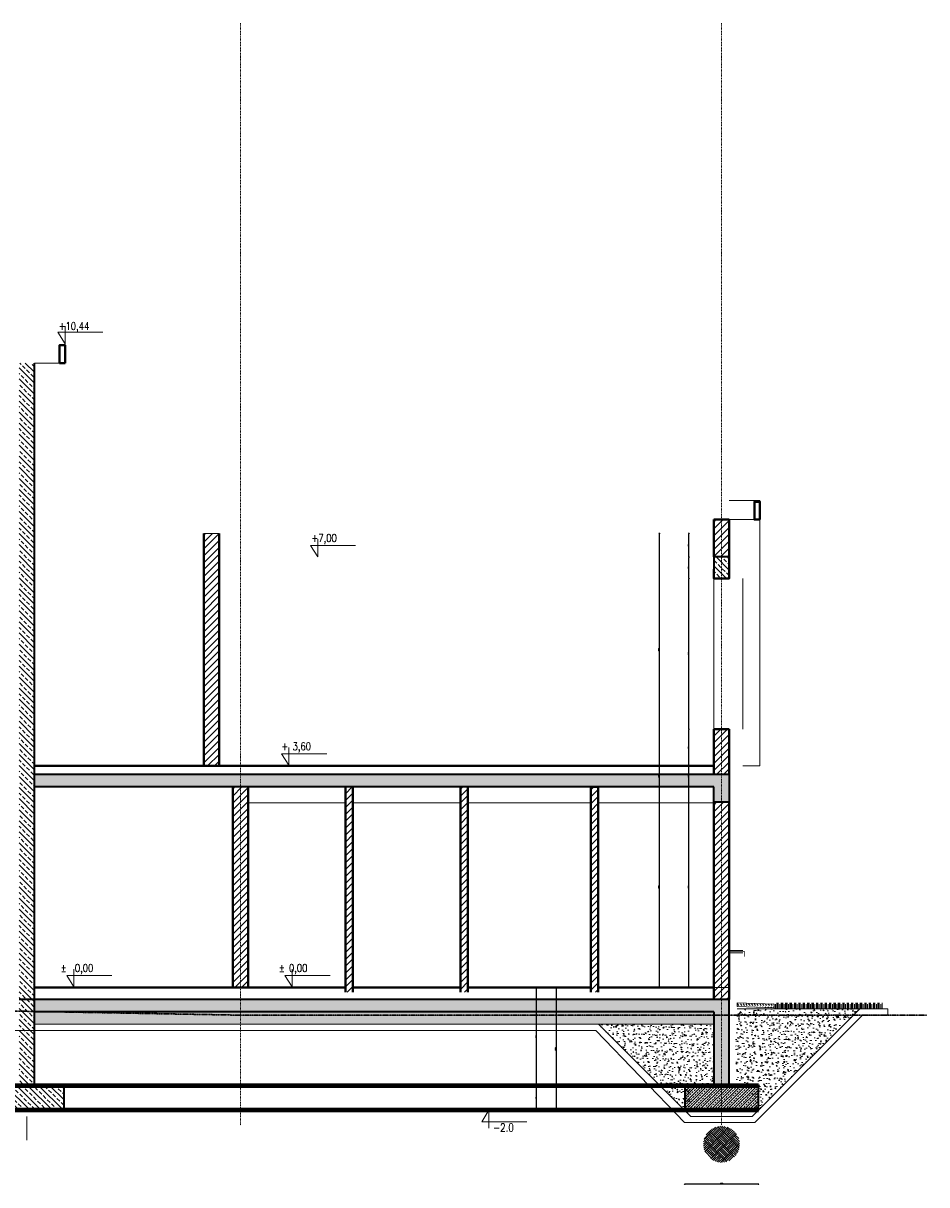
# Model space of a CAD drawing. Header units: millimetres. Extents: x -1893473 to 942156, y -568027 to 942944.
# Tile 55 of 256: x -79141 to -64446, y -279934 to -261044. Entities that reach past the tile are written whole.
import ezdxf

# ---------------------------------------------------------------- set-up
doc = ezdxf.new("R2010")
doc.units = ezdxf.units.MM
doc.header["$LTSCALE"] = 0.2
doc.linetypes.add('BORDER2', pattern=[22.225, 6.35, -3.175, 6.35, -3.175, 0, -3.175])
doc.linetypes.add('DASHDOT', pattern=[25.4, 12.7, -6.35, 0, -6.35])
doc.layers.get('0').update_dxf_attribs({"lineweight": 0})
for name, color, linetype, lineweight in [('!! 1_hatch projektowane ściany', 4, 'Continuous', 5), ('!! 1_PROJ Sciany', 2, 'Continuous', 40), ('!! 1_PROJ widok', 5, 'Continuous', 9), ('!! 1_PROJ ŻELBET', 1, 'Continuous', 35), ('!! wymiary osi', 250, 'Continuous', 9), ('0-osie-liniA', 14, 'DASHDOT', 5), ('0-rzedne-blok', 62, 'Continuous', 13), ('DO KONSTRUKCJI', 222, 'Continuous', 35), ('P-Linia1', 3, 'Continuous', 53), ('P-Ściana żelbetowa', 50, 'Continuous', 30)]:
    doc.layers.add(name, color=color, linetype=linetype, lineweight=lineweight)
doc.styles.add('50', font='ROMANS.shx', dxfattribs={"width": 0.8, "height": 10})
doc.styles.add('DEUTSCH', font='SIMPLEX8')
doc.styles.add('TXT', font='simplex.shx')
doc.dimstyles.new('DIM50', dxfattribs={"dimscale": 5, "dimtxt": 2.5, "dimasz": 1.5, "dimexe": 0, "dimexo": 0, "dimgap": 0.5, "dimtad": 1, "dimdec": 4, "dimrnd": 0.5, "dimdsep": 46, "dimtxsty": 'TXT', "dimblk1": 'TICK1', "dimblk2": 'TICK1', "dimsah": 1, "dimcen": 0, "dimse1": 1, "dimse2": 1, "dimclrd": 1, "dimclre": 7, "dimclrt": 9, "dimadec": 0, "dimazin": 0, "dimtfac": 1, "dimtdec": 4, "dimtmove": 2, "dimatfit": 3, "dimldrblk": 'TICK1', "dimfxl": 1, "dimtolj": 1, "dimarcsym": 0})
pattern_1 = [(45, (-701709.855, 1813346.13), (-56.1266008, 56.1266008), [])]
pattern_2 = [(135, (-701709.86, 1813346.13), (-89.802561, -89.802561), []), (135, (-701709.86, 1813435.93), (-89.802561, -89.802561), [63.5, -31.75])]
pattern_3 = [(320, (1929103.01, 531723.2), (-15.939086, -182.184669), [19.05, -209.55]), (265, (1929103.01, 531723.2), (191.056845, 35.243421), [15.24, -167.640584]), (10.451445, (1929101.68, 531708.01), (175.117752, -146.941247), [16.190009, -178.090245]), (316.1842, (1929153.8, 531723.2), (-42.042328, -271.07904), [28.575, -314.325]), (6.635558, (1929150.3, 531700.6), (247.426125, -237.404134), [24.285023, -267.135608]), (261.184151, (1929153.8, 531723.2), (247.426125, -237.404134), [22.859967, -251.459732]), (291, (1929141.11, 531697.8), (-102.265198, -151.614391), [19.05, -209.55]), (236, (1929141.11, 531697.8), (184.187966, -61.802028), [15.24, -167.64]), (341.451445, (1929132.59, 531685.16), (81.922769, -213.416419), [16.190009, -178.089938]), (307.5, (1929103.01, 531723.194), (84.5550389, -3.0886033), [0, -165.608, 0, -170.18, 0, -168.275]), (277.5, (1929103.01, 531723.19), (100.180575, -66.8196625), [0, -97.028, 0, -161.798, 0, -64.135]), (237.5, (1929103.01, 531779.836), (-5.728744, -135.5905952), [0, -63.5, 0, -198.12, 0, -262.89]), (227.5, (1929103.01, 531805.24), (25.426491, -148.1291814), [0, -82.55, 0, -131.572, 0, -186.69])]
pattern_4 = [(315, (1929103.01, 531723.194), (44.9012806, -8e-15), [31.75, -31.75])]

# ---------------------------------------------------------------- blocks, each defined once
blk = doc.blocks.new('D_kota')
for p, q in [((8.7, 0), (8.7, 23)), ((-0.8, 15), (8.7, 15)), ((8.7, 0), (-0.8, 15))]:
    blk.add_line(p, q)
blk.add_lwpolyline([(-0.8, 15), (57.9, 15)])
at = {"style": 'DEUTSCH', "width": 0.8}
blk.add_attdef('POZ.ARCH', (7.3, 19.7), '', height=10, dxfattribs=at)
blk = doc.blocks.new('TICK1')
at = {"color": 2}
blk.add_line((-1, -1), (1, 1), dxfattribs=at)
at = {"color": 0}
for p, q in [((0, 0), (-1, 0)), ((0, -1.4), (0, 1.4))]:
    blk.add_line(p, q, dxfattribs=at)
blk = doc.blocks.new('*D5215')
at = {"layer": '!! wymiary osi', "color": 1, "lineweight": -2, "transparency": 16777216}
blk.add_line((-68313, -276716), (-68313, -273471), dxfattribs=at)
at = {"layer": 'DEFPOINTS', "color": 0, "transparency": 16777216}
for p in [(-68313, -273464), (-67909, -273464), (-67909, -276724)]:
    blk.add_point(p, dxfattribs=at)
at = {"layer": '!! wymiary osi', "color": 1, "lineweight": -2, "transparency": 16777216, "xscale": 7.5, "yscale": 7.5, "zscale": 7.5}
for p, rotation in [((-68313, -273464), 90), ((-68313, -276724), 270)]:
    blk.add_blockref('TICK1', p, dxfattribs=dict(at, rotation=rotation))
at = {"layer": '!! wymiary osi', "color": 9, "transparency": 16777216, "insert": (-68321, -275094), "char_height": 12.5, "attachment_point": 5, "rotation": 90, "style": 'TXT'}
blk.add_mtext('\\A1;3260', dxfattribs=at)
blk = doc.blocks.new('*D5216')
at = {"layer": '!! wymiary osi', "color": 1, "lineweight": -2, "transparency": 16777216}
blk.add_line((-68313, -273456), (-68313, -273131), dxfattribs=at)
at = {"layer": 'DEFPOINTS', "color": 0, "transparency": 16777216}
for p in [(-68313, -273124), (-67909, -273124), (-67909, -273464)]:
    blk.add_point(p, dxfattribs=at)
at = {"layer": '!! wymiary osi', "color": 1, "lineweight": -2, "transparency": 16777216, "xscale": 7.5, "yscale": 7.5, "zscale": 7.5}
for p, rotation in [((-68313, -273124), 90), ((-68313, -273464), 270)]:
    blk.add_blockref('TICK1', p, dxfattribs=dict(at, rotation=rotation))
at = {"layer": '!! wymiary osi', "color": 9, "transparency": 16777216, "insert": (-68321, -273294), "char_height": 12.5, "attachment_point": 5, "rotation": 90, "style": 'TXT'}
blk.add_mtext('\\A1;340', dxfattribs=at)
blk = doc.blocks.new('*D5217')
at = {"layer": '!! wymiary osi', "color": 1, "lineweight": -2, "transparency": 16777216}
blk.add_line((-68313, -273116), (-68313, -272531), dxfattribs=at)
at = {"layer": 'DEFPOINTS', "color": 0, "transparency": 16777216}
for p in [(-68313, -272524), (-67909, -272524), (-67909, -273124)]:
    blk.add_point(p, dxfattribs=at)
at = {"layer": '!! wymiary osi', "color": 1, "lineweight": -2, "transparency": 16777216, "xscale": 7.5, "yscale": 7.5, "zscale": 7.5}
for p, rotation in [((-68313, -272524), 90), ((-68313, -273124), 270)]:
    blk.add_blockref('TICK1', p, dxfattribs=dict(at, rotation=rotation))
at = {"layer": '!! wymiary osi', "color": 9, "transparency": 16777216, "insert": (-68321, -272824), "char_height": 12.5, "attachment_point": 5, "rotation": 90, "style": 'TXT'}
blk.add_mtext('\\A1;600', dxfattribs=at)
blk = doc.blocks.new('*D5218')
at = {"layer": '!! wymiary osi', "color": 1, "lineweight": -2, "transparency": 16777216}
blk.add_line((-68313, -272516), (-68313, -270081), dxfattribs=at)
at = {"layer": 'DEFPOINTS', "color": 0, "transparency": 16777216}
for p in [(-68313, -270074), (-67909, -270074), (-67909, -272524)]:
    blk.add_point(p, dxfattribs=at)
at = {"layer": '!! wymiary osi', "color": 1, "lineweight": -2, "transparency": 16777216, "xscale": 7.5, "yscale": 7.5, "zscale": 7.5}
for p, rotation in [((-68313, -270074), 90), ((-68313, -272524), 270)]:
    blk.add_blockref('TICK1', p, dxfattribs=dict(at, rotation=rotation))
at = {"layer": '!! wymiary osi', "color": 9, "transparency": 16777216, "insert": (-68321, -271299), "char_height": 12.5, "attachment_point": 5, "rotation": 90, "style": 'TXT'}
blk.add_mtext('\\A1;2450', dxfattribs=at)
blk = doc.blocks.new('*D5219')
at = {"layer": '!! wymiary osi', "color": 1, "lineweight": -2, "transparency": 16777216}
blk.add_line((-68313, -270066), (-68313, -269731), dxfattribs=at)
at = {"layer": 'DEFPOINTS', "color": 0, "transparency": 16777216}
for p in [(-68313, -269724), (-67909, -269724), (-67909, -270074)]:
    blk.add_point(p, dxfattribs=at)
at = {"layer": '!! wymiary osi', "color": 1, "lineweight": -2, "transparency": 16777216, "xscale": 7.5, "yscale": 7.5, "zscale": 7.5}
for p, rotation in [((-68313, -269724), 90), ((-68313, -270074), 270)]:
    blk.add_blockref('TICK1', p, dxfattribs=dict(at, rotation=rotation))
at = {"layer": '!! wymiary osi', "color": 9, "transparency": 16777216, "insert": (-68321, -269899), "char_height": 12.5, "attachment_point": 5, "rotation": 90, "style": 'TXT'}
blk.add_mtext('\\A1;350', dxfattribs=at)
blk = doc.blocks.new('*D5220')
at = {"layer": '!! wymiary osi', "color": 1, "lineweight": -2, "transparency": 16777216}
blk.add_line((-68794, -276716), (-68794, -273471), dxfattribs=at)
at = {"layer": 'DEFPOINTS', "color": 0, "transparency": 16777216}
for p in [(-68794, -273464), (-67909, -273464), (-67909, -276724)]:
    blk.add_point(p, dxfattribs=at)
at = {"layer": '!! wymiary osi', "color": 1, "lineweight": -2, "transparency": 16777216, "xscale": 7.5, "yscale": 7.5, "zscale": 7.5}
for p, rotation in [((-68794, -273464), 90), ((-68794, -276724), 270)]:
    blk.add_blockref('TICK1', p, dxfattribs=dict(at, rotation=rotation))
at = {"layer": '!! wymiary osi', "color": 9, "transparency": 16777216, "insert": (-68803, -275094), "char_height": 12.5, "attachment_point": 5, "rotation": 90, "style": 'TXT'}
blk.add_mtext('\\A1;3260', dxfattribs=at)
blk = doc.blocks.new('*D5221')
at = {"layer": '!! wymiary osi', "color": 1, "lineweight": -2, "transparency": 16777216}
blk.add_line((-68794, -273456), (-68794, -273131), dxfattribs=at)
at = {"layer": 'DEFPOINTS', "color": 0, "transparency": 16777216}
for p in [(-68794, -273124), (-67909, -273124), (-67909, -273464)]:
    blk.add_point(p, dxfattribs=at)
at = {"layer": '!! wymiary osi', "color": 1, "lineweight": -2, "transparency": 16777216, "xscale": 7.5, "yscale": 7.5, "zscale": 7.5}
for p, rotation in [((-68794, -273124), 90), ((-68794, -273464), 270)]:
    blk.add_blockref('TICK1', p, dxfattribs=dict(at, rotation=rotation))
at = {"layer": '!! wymiary osi', "color": 9, "transparency": 16777216, "insert": (-68803, -273294), "char_height": 12.5, "attachment_point": 5, "rotation": 90, "style": 'TXT'}
blk.add_mtext('\\A1;340', dxfattribs=at)
blk = doc.blocks.new('*D5222')
at = {"layer": '!! wymiary osi', "color": 1, "lineweight": -2, "transparency": 16777216}
blk.add_line((-68794, -273116), (-68794, -269349), dxfattribs=at)
at = {"layer": 'DEFPOINTS', "color": 0, "transparency": 16777216}
for p in [(-68794, -269342), (-67909, -269342), (-67909, -273124)]:
    blk.add_point(p, dxfattribs=at)
at = {"layer": '!! wymiary osi', "color": 1, "lineweight": -2, "transparency": 16777216, "xscale": 7.5, "yscale": 7.5, "zscale": 7.5}
for p, rotation in [((-68794, -269342), 90), ((-68794, -273124), 270)]:
    blk.add_blockref('TICK1', p, dxfattribs=dict(at, rotation=rotation))
at = {"layer": '!! wymiary osi', "color": 9, "transparency": 16777216, "insert": (-68803, -271233), "char_height": 12.5, "attachment_point": 5, "rotation": 90, "style": 'TXT'}
blk.add_mtext('\\A1;3782', dxfattribs=at)
blk = doc.blocks.new('*D5237')
at = {"layer": '!! wymiary osi', "color": 1, "lineweight": -2, "transparency": 16777216}
blk.add_line((-68313, -269716), (-68313, -269349), dxfattribs=at)
at = {"layer": 'DEFPOINTS', "color": 0, "transparency": 16777216}
for p in [(-68313, -269342), (-67909, -269342), (-67909, -269724)]:
    blk.add_point(p, dxfattribs=at)
at = {"layer": '!! wymiary osi', "color": 1, "lineweight": -2, "transparency": 16777216, "xscale": 7.5, "yscale": 7.5, "zscale": 7.5}
for p, rotation in [((-68313, -269342), 90), ((-68313, -269724), 270)]:
    blk.add_blockref('TICK1', p, dxfattribs=dict(at, rotation=rotation))
at = {"layer": '!! wymiary osi', "color": 9, "transparency": 16777216, "insert": (-68321, -269533), "char_height": 12.5, "attachment_point": 5, "rotation": 90, "style": 'TXT'}
blk.add_mtext('\\A1;382', dxfattribs=at)
blk = doc.blocks.new('*D5244')
at = {"layer": '!! wymiary osi', "color": 1, "lineweight": -2, "transparency": 16777216}
blk.add_line((-70473, -276731), (-70473, -278716), dxfattribs=at)
at = {"layer": 'DEFPOINTS', "color": 0, "transparency": 16777216}
for p in [(-70495, -276724), (-70495, -278724), (-70473, -278724)]:
    blk.add_point(p, dxfattribs=at)
at = {"layer": '!! wymiary osi', "color": 1, "lineweight": -2, "transparency": 16777216, "xscale": 7.5, "yscale": 7.5, "zscale": 7.5}
for p, rotation in [((-70473, -276724), 90), ((-70473, -278724), 270)]:
    blk.add_blockref('TICK1', p, dxfattribs=dict(at, rotation=rotation))
at = {"layer": '!! wymiary osi', "color": 9, "lineweight": 13, "transparency": 16777216, "insert": (-70482, -277724), "char_height": 12.5, "attachment_point": 5, "rotation": 90, "style": 'TXT'}
blk.add_mtext('\\A1;2000', dxfattribs=at)
blk = doc.blocks.new('*D5253')
at = {"layer": '!! wymiary osi', "color": 1, "lineweight": -2, "transparency": 16777216}
blk.add_line((-67189, -279924), (-68374, -279924), dxfattribs=at)
at = {"layer": 'DEFPOINTS', "color": 0, "transparency": 16777216}
for p in [(-68382, -278652), (-67182, -278724), (-68382, -279924)]:
    blk.add_point(p, dxfattribs=at)
at = {"layer": '!! wymiary osi', "color": 1, "lineweight": -2, "transparency": 16777216, "xscale": 7.5, "yscale": 7.5, "zscale": 7.5, "rotation": 180}
blk.add_blockref('TICK1', (-68382, -279924), dxfattribs=at)
at = {"layer": '!! wymiary osi', "color": 1, "lineweight": -2, "transparency": 16777216, "xscale": 7.5, "yscale": 7.5, "zscale": 7.5}
blk.add_blockref('TICK1', (-67182, -279924), dxfattribs=at)
at = {"layer": '!! wymiary osi', "color": 9, "lineweight": 13, "transparency": 16777216, "insert": (-67782, -279915), "char_height": 12.5, "attachment_point": 5, "style": 'TXT'}
blk.add_mtext('\\A1;1200', dxfattribs=at)
blk = doc.blocks.new('*D5254')
at = {"layer": '!! wymiary osi', "color": 1, "lineweight": -2, "transparency": 16777216}
blk.add_line((-70791, -278716), (-70791, -278331), dxfattribs=at)
at = {"layer": 'DEFPOINTS', "color": 0, "transparency": 16777216}
for p in [(-71032, -278324), (-70791, -278324), (-71032, -278724)]:
    blk.add_point(p, dxfattribs=at)
at = {"layer": '!! wymiary osi', "color": 1, "lineweight": -2, "transparency": 16777216, "xscale": 7.5, "yscale": 7.5, "zscale": 7.5}
for p, rotation in [((-70791, -278324), 90), ((-70791, -278724), 270)]:
    blk.add_blockref('TICK1', p, dxfattribs=dict(at, rotation=rotation))
at = {"layer": '!! wymiary osi', "color": 9, "lineweight": 13, "transparency": 16777216, "insert": (-70800, -278524), "char_height": 12.5, "attachment_point": 5, "rotation": 90, "style": 'TXT'}
blk.add_mtext('\\A1;400', dxfattribs=at)
blk = doc.blocks.new('*D5255')
at = {"layer": '!! wymiary osi', "color": 1, "lineweight": -2, "transparency": 16777216}
blk.add_line((-70791, -278316), (-70791, -276731), dxfattribs=at)
at = {"layer": 'DEFPOINTS', "color": 0, "transparency": 16777216}
for p in [(-70791, -276724), (-70791, -276724), (-71032, -278324)]:
    blk.add_point(p, dxfattribs=at)
at = {"layer": '!! wymiary osi', "color": 1, "lineweight": -2, "transparency": 16777216, "xscale": 7.5, "yscale": 7.5, "zscale": 7.5}
for p, rotation in [((-70791, -276724), 90), ((-70791, -278324), 270)]:
    blk.add_blockref('TICK1', p, dxfattribs=dict(at, rotation=rotation))
at = {"layer": '!! wymiary osi', "color": 9, "lineweight": 13, "transparency": 16777216, "insert": (-70800, -277524), "char_height": 12.5, "attachment_point": 5, "rotation": 90, "style": 'TXT'}
blk.add_mtext('\\A1;1600', dxfattribs=at)
blk = doc.blocks.new('A$C51EA1695')
at = {"layer": '!! wymiary osi', "color": 1, "lineweight": 13}
for p, q in [((-29.4, 8.5), (-17.6, 8.5)), ((-17.6, -10.3), (-29.4, 8.5)), ((-17.6, -10.3), (-17.6, 18.5))]:
    blk.add_line(p, q, dxfattribs=at)
blk.add_lwpolyline([(-29.4, 8.5), (44, 8.5)], dxfattribs=at)

msp = doc.modelspace()

# ---------------------------------------------------------------- hatches: boundary and pattern name
at = {"layer": '!! 1_hatch projektowane ściany'}
h = msp.add_hatch(dxfattribs=at)
h.set_pattern_fill('ANSI33', color=256, scale=20, angle=90)
h.set_pattern_definition(pattern_2)
h.paths.add_polyline_path([(-78959.15885, -266571.25727), (-79209.15885, -266571.25727), (-79209.15885, -276923.64349), (-78959.15885, -276923.64349)])
h = msp.add_hatch(dxfattribs=at)
h.set_pattern_fill('ANSI31', color=256, scale=25)
h.set_pattern_definition(pattern_1)
h.paths.add_polyline_path([(-67784.1819, -269117.04373), (-67909.2181, -269117.04373), (-67909.2181, -269723.64349), (-67784.1819, -269723.64349)])
h.paths.add_polyline_path([(-67659.2181, -269117.04373), (-67784.1819, -269117.04373), (-67784.1819, -269723.64349), (-67659.2181, -269723.64349)])
h = msp.add_hatch(dxfattribs=at)
h.set_pattern_fill('ANSI31', color=256, scale=25)
h.set_pattern_definition(pattern_1)
h.paths.add_polyline_path([(-76204.1819, -273123.64349), (-75954.1819, -273123.64349), (-75954.1819, -269341.81927), (-76204.1819, -269341.81927)])
h = msp.add_hatch(dxfattribs=at)
h.set_pattern_fill('ANSI33', color=256, scale=20, angle=90)
h.set_pattern_definition(pattern_2)
h.paths.add_polyline_path([(-67908.81982, -270073.6792), (-67659.2181, -270073.6792), (-67659.2181, -269723.64349), (-67908.81982, -269723.64349)])
h = msp.add_hatch(dxfattribs=at)
h.set_pattern_fill('ANSI31', color=256, scale=25)
h.set_pattern_definition(pattern_1)
h.paths.add_polyline_path([(-67784.1819, -272523.6792), (-67909.2181, -272523.6792), (-67909.2181, -273263.64349), (-67784.1819, -273263.64349)])
h.paths.add_polyline_path([(-67659.2181, -272523.6792), (-67759.2181, -272523.6792), (-67784.1819, -272523.6792), (-67784.1819, -273263.64349), (-67659.2181, -273263.64349)])
h = msp.add_hatch(dxfattribs=at)
h.set_pattern_fill('ANSI33', color=256, scale=20, angle=90)
h.set_pattern_definition(pattern_2)
h.paths.add_polyline_path([(-75609.1819, -273263.64349), (-78959.15885, -273263.64349), (-78959.15885, -273463.64349), (-75609.1819, -273463.64349)])
h.paths.add_polyline_path([(-67784.1819, -273263.64349), (-75609.1819, -273263.64349), (-75609.1819, -273463.64349), (-67909.2181, -273463.64349), (-67909.2181, -273713.64349), (-67784.1819, -273713.64349)])
h.paths.add_polyline_path([(-67659.2181, -273263.64349), (-67784.1819, -273263.64349), (-67784.1819, -273713.64349), (-67659.2181, -273713.64349)])
h = msp.add_hatch(dxfattribs=at)
h.set_pattern_fill('ANSI31', color=256, scale=25)
h.set_pattern_definition(pattern_1)
h.paths.add_polyline_path([(-75734.1819, -276723.64349), (-75484.1819, -276723.64349), (-75484.1819, -273463.64349), (-75734.1819, -273463.64349)])
h = msp.add_hatch(dxfattribs=at)
h.set_pattern_fill('ANSI31', color=256, scale=25)
h.set_pattern_definition(pattern_1)
h.paths.add_polyline_path([(-73779.21751, -273463.64349), (-73899.21751, -273463.64349), (-73899.21751, -276803.64349), (-73779.21751, -276803.64349)])
h = msp.add_hatch(dxfattribs=at)
h.set_pattern_fill('ANSI31', color=256, scale=25)
h.set_pattern_definition(pattern_1)
h.paths.add_polyline_path([(-71909.21751, -273463.64349), (-72029.21751, -273463.64349), (-72029.21751, -276803.64349), (-71909.21751, -276803.64349)])
h = msp.add_hatch(dxfattribs=at)
h.set_pattern_fill('ANSI31', color=256, scale=25)
h.set_pattern_definition(pattern_1)
h.paths.add_polyline_path([(-69789.21751, -273463.64349), (-69909.21751, -273463.64349), (-69909.21751, -276803.64349), (-69789.21751, -276803.64349)])
h = msp.add_hatch(dxfattribs=at)
h.set_pattern_fill('ANSI31', color=256, scale=25)
h.set_pattern_definition(pattern_1)
h.paths.add_polyline_path([(-67784.1819, -276723.64349), (-67909.32291, -276723.64349), (-67909.2181, -276923.64349), (-67784.1819, -276923.64349)])
h.paths.add_polyline_path([(-67659.2181, -276723.64349), (-67784.1819, -276723.64349), (-67784.1819, -276923.64349), (-67659.2181, -276923.64349)])
h.paths.add_polyline_path([(-67659.2181, -273713.62729), (-67784.1819, -273713.65969), (-67784.1819, -276723.64349), (-67659.2181, -276723.64349)])
h.paths.add_polyline_path([(-67784.1819, -273713.64349), (-67909.61636, -273713.64349), (-67909.32291, -276723.64349), (-67784.1819, -276723.64349)])
h = msp.add_hatch(dxfattribs=at)
h.set_pattern_fill('ANSI33', color=256, scale=20, angle=90)
h.set_pattern_definition(pattern_2)
h.paths.add_polyline_path([(-78959.15885, -276923.64349), (-79209.15885, -276923.64349), (-79209.15885, -278323.64349), (-78959.15885, -278323.64349)])
h = msp.add_hatch(dxfattribs=at)
h.set_pattern_fill('ANSI33', color=256, scale=20, angle=90)
h.set_pattern_definition(pattern_2)
h.paths.add_polyline_path([(-75609.1819, -276923.64349), (-78959.15885, -276923.64349), (-78959.15885, -277123.64349), (-75609.1819, -277123.64349)])
h.paths.add_polyline_path([(-67784.1819, -276923.64349), (-75609.1819, -276923.64349), (-75609.1819, -277123.64349), (-67909.2181, -277123.64349), (-67909.2181, -278323.64349), (-67784.1819, -278323.64349)])
h.paths.add_polyline_path([(-67659.2181, -276923.64349), (-67784.1819, -276923.64349), (-67784.1819, -278323.64349), (-67659.2181, -278323.64349)])
h = msp.add_hatch(dxfattribs=at)
h.set_pattern_fill('AR-CONC', color=256, angle=-90)
h.set_pattern_definition(pattern_3)
h.paths.add_polyline_path([(-67092.71603, -277429.54556), (-67092.71603, -277073.64349), (-65534.2181, -277073.64349), (-67284.2181, -278823.64349), (-67284.2181, -278723.64349), (-67284.2181, -278323.64349), (-67458.03221, -278323.64349), (-67549.61638, -278231.21708), (-67549.61638, -277429.54556)])
h.paths.add_polyline_path([(-67529.61638, -277429.54556), (-67529.61638, -277073.64349), (-67092.71603, -277073.64349), (-67092.71603, -277429.54556)], flags=17)
h = msp.add_hatch(dxfattribs=at)
h.set_pattern_fill('DASH', color=256, scale=10, angle=-45)
h.set_pattern_definition(pattern_4)
h.paths.add_polyline_path([(-67527.52241, -276973.68004), (-66927.88791, -276994.61974), (-66929.98188, -277054.58319), (-67529.61638, -277033.64349)])
h = msp.add_hatch(dxfattribs=at)
h.set_pattern_fill('CLAY', color=256, scale=15, angle=90)
h.set_pattern_definition([(90, (1929103.01, 531723.19), (-71.4375, 2e-14), []), (90, (1929091.105, 531723.19), (-71.4375, 2e-14), []), (90, (1929079.2, 531723.19), (-71.4375, 2e-14), []), (90, (1929055.386, 531723.19), (-71.4375, 2e-14), [71.4375, -47.625])])
h.paths.add_polyline_path([(-66927.1554, -276973.64349), (-66927.1554, -277073.64349), (-65165.48741, -277073.64349), (-65165.48741, -276973.64349)])
h = msp.add_hatch(dxfattribs=at)
h.set_pattern_fill('DASH', color=256, scale=10, angle=-45)
h.set_pattern_definition(pattern_4)
h.paths.add_polyline_path([(-78959.15885, -277323.64349), (-78959.15885, -277123.64349), (-70241.93765, -277123.64349), (-70241.93765, -277323.64349)])
h = msp.add_hatch(dxfattribs=at)
h.set_pattern_fill('DASH', color=256, scale=10, angle=-45)
h.set_pattern_definition(pattern_4)
h.paths.add_polyline_path([(-67909.2181, -277323.64349), (-67909.2181, -277123.64349), (-75609.1819, -277123.64349), (-75609.1819, -277323.64349)])
h = msp.add_hatch(dxfattribs=at)
h.set_pattern_fill('AR-CONC', color=256, angle=-90)
h.set_pattern_definition(pattern_3)
h.paths.add_polyline_path([(-69785.01466, -277323.64349), (-67994.61638, -277323.64349), (-67994.61638, -278323.64349), (-68284.2181, -278323.64349), (-68284.2181, -278723.64349), (-68285.01466, -278723.64349), (-68285.01466, -278823.64349)])
h.paths.add_polyline_path([(-67994.61638, -277429.54556), (-67994.61638, -277323.64349), (-67909.2181, -277323.64349), (-67909.2181, -277429.54556)])
h.paths.add_polyline_path([(-67994.61638, -278323.64349), (-67994.61638, -277429.54556), (-67909.2181, -277429.54556), (-67909.2181, -278323.64349)])
h = msp.add_hatch(dxfattribs=at)
h.set_pattern_fill('ANSI33', color=256, scale=20, angle=90)
h.set_pattern_definition([(135, (-701709.86, 1814746.13), (-89.802561, -89.802561), []), (135, (-701709.86, 1814835.93), (-89.802561, -89.802561), [63.5, -31.75])])
h.paths.add_polyline_path([(-79676.69506, -278323.64349), (-78476.69506, -278323.64349), (-78476.69506, -278723.64349), (-79676.69506, -278723.64349)])
h = msp.add_hatch(dxfattribs=at)
h.set_pattern_fill('ANSI33', color=256, scale=10)
h.set_pattern_definition([(45, (-701709.855, 1814746.13), (-44.9012806, 44.9012806), []), (45, (-701664.954, 1814746.13), (-44.9012806, 44.9012806), [31.75, -15.875])])
h.paths.add_polyline_path([(-68381.7181, -278323.64349), (-67181.7181, -278323.64349), (-67181.7181, -278723.64349), (-68381.7181, -278723.64349)])
h = msp.add_hatch(dxfattribs=at)
h.set_pattern_fill('AR-PARQ1', color=256, scale=0.5, angle=-45)
h.set_pattern_definition([(45, (1929103.01, 531723.2), (4e-14, 215.526147), [152.4, -152.4]), (45, (1929120.97, 531705.23), (4e-14, 215.526147), [152.4, -152.4]), (45, (1929138.93, 531687.27), (4e-14, 215.526147), [152.4, -152.4]), (45, (1929156.9, 531669.31), (4e-14, 215.526147), [152.4, -152.4]), (45, (1929174.85, 531651.35), (4e-14, 215.526147), [152.4, -152.4]), (45, (1929192.81, 531633.39), (4e-14, 215.526147), [152.4, -152.4]), (45, (1929210.77, 531615.43), (4e-14, 215.526147), [152.4, -152.4]), (315, (1929210.77, 531830.96), (-4e-14, -215.526147), [152.4, -152.4]), (315, (1929228.73, 531848.92), (-4e-14, -215.526147), [152.4, -152.4]), (315, (1929246.7, 531866.88), (-4e-14, -215.526147), [152.4, -152.4]), (315, (1929264.66, 531884.84), (-4e-14, -215.526147), [152.4, -152.4]), (315, (1929282.62, 531902.8), (-4e-14, -215.526147), [152.4, -152.4]), (315, (1929300.58, 531920.76), (-4e-14, -215.526147), [152.4, -152.4]), (315, (1929318.54, 531938.72), (-4e-14, -215.526147), [152.4, -152.4])])
h.paths.add_polyline_path([(-68078.1819, -279275.76313, 1), (-67490.1819, -279275.76313, 1)])

# ---------------------------------------------------------------- linework, layer by layer
for points in [[(-76204.1819, -273123.64349), (-75954.1819, -273123.64349), (-75954.1819, -269341.81927), (-76204.1819, -269341.81927)], [(-75734.1819, -276723.64349), (-75484.1819, -276723.64349), (-75484.1819, -273463.64349), (-75734.1819, -273463.64349)]]:
    msp.add_lwpolyline(points, close=True, dxfattribs=at)
at = {"layer": '!! 1_PROJ Sciany'}
for points in [[(-78459.15885, -266571.25727), (-78550.05669, -266571.25727), (-78550.05669, -266279.6401), (-78459.15885, -266279.6401)], [(-67159.2181, -269117.04373), (-67250.11594, -269117.04373), (-67250.11594, -268825.42657), (-67159.2181, -268825.42657)]]:
    msp.add_lwpolyline(points, close=True, dxfattribs=at)
for points in [[(-67909.2181, -269117.04373), (-67909.2181, -269723.64349)], [(-67909.2181, -269117.04373), (-67659.2181, -269117.04373)], [(-67659.2181, -269723.64349), (-67659.2181, -269117.04373)], [(-76204.1819, -269341.81927), (-76204.1819, -273123.64349)], [(-75954.1819, -269341.81927), (-75954.1819, -273123.64349)], [(-67659.2181, -270073.64349), (-67908.81982, -270073.6792)], [(-67909.2181, -272523.6792), (-67909.2181, -273263.64349)], [(-67659.2181, -272523.6792), (-67909.2181, -272523.6792)], [(-67659.2181, -273263.64349), (-67659.2181, -272523.6792)], [(-67909.2181, -273123.64349), (-78959.15885, -273123.64349)], [(-75954.1819, -273123.64349), (-76204.1819, -273123.64349)], [(-75734.1819, -273463.64349), (-75734.1819, -276723.64349)], [(-75484.1819, -273463.64349), (-75484.1819, -276723.64349)], [(-73899.21751, -276803.64349), (-73899.21751, -273463.64349)], [(-73779.21751, -276803.64349), (-73779.21751, -273463.64349)], [(-72029.21751, -276803.64349), (-72029.21751, -273463.64349)], [(-71909.21751, -276803.64349), (-71909.21751, -273463.64349)], [(-69909.21751, -276803.64349), (-69909.21751, -273463.64349)], [(-69789.21751, -273463.64349), (-69909.21751, -273463.64349)], [(-69789.21751, -276803.64349), (-69789.21751, -273463.64349)], [(-67909.61638, -273713.64349), (-67909.2181, -276923.64349)], [(-67659.2181, -276923.64349), (-67659.2181, -273713.64349)], [(-73899.21751, -276723.64349), (-78959.15885, -276723.64349)], [(-75484.1819, -276723.64349), (-75734.1819, -276723.64349)], [(-72029.21751, -276723.64349), (-73779.21751, -276723.64349)], [(-69909.21751, -276723.64349), (-71909.21751, -276723.64349)], [(-67909.2181, -276723.64349), (-69789.21751, -276723.64349)]]:
    msp.add_lwpolyline(points, dxfattribs=at)
at = {"layer": '!! 1_PROJ widok'}
for points in [[(-67659.2181, -268804.27386), (-67159.2181, -268804.27386), (-67159.2181, -273123.64349)], [(-67909.2181, -272523.6792), (-67909.2181, -270073.6792)], [(-67439.2181, -272523.6792), (-67439.2181, -270073.6792)], [(-67439.2181, -273123.64349), (-67159.2181, -273123.64349)], [(-73898.81923, -273723.64349), (-75484.1819, -273723.64349)], [(-72028.81923, -273723.64349), (-73779.21751, -273723.64349)], [(-69908.81923, -273723.64349), (-71909.21751, -273723.64349)], [(-67909.2181, -273723.64349), (-69789.21751, -273723.64349)]]:
    msp.add_lwpolyline(points, dxfattribs=at)
at = {"layer": '!! 1_PROJ ŻELBET'}
msp.add_line((-78959.15885, -278323.64349), (-78959.15885, -266571.25727), dxfattribs=at)
for points in [[(-67659.2181, -269723.64349), (-67659.2181, -270073.64349), (-67909.2181, -270073.64349), (-67909.2181, -269923.64349)], [(-67659.2181, -273263.64349), (-78959.15885, -273263.64349)], [(-67659.2181, -273263.64349), (-67659.2181, -273713.64349), (-67909.2181, -273713.64349), (-67909.2181, -273463.64349)], [(-67909.2181, -273463.64349), (-78959.15885, -273463.64349)], [(-67659.2181, -276923.64349), (-79209.15885, -276923.64349)], [(-67659.2181, -278323.64349), (-67659.2181, -276923.64349)], [(-67659.2181, -278323.64349), (-67659.2181, -276923.64349)], [(-67659.2181, -278323.64349), (-67659.2181, -276940.04577)], [(-67909.2181, -277123.64349), (-78959.15885, -277123.64349)], [(-67909.2181, -277123.64349), (-67909.2181, -278323.64349)]]:
    msp.add_lwpolyline(points, dxfattribs=at)
msp.add_lwpolyline([(-67908.81982, -270073.6792), (-67659.2181, -270073.6792), (-67659.2181, -269723.64349), (-67908.81982, -269723.64349)], close=True, dxfattribs=at)
at = {"layer": '!! wymiary osi'}
msp.add_line((-67529.61638, -277073.64349), (-65077.57352, -277073.64349), dxfattribs=at)
for points in [[(-90114.1819, -277423.64349), (-69826.43601, -277423.64349), (-68385.01466, -278923.64349), (-67242.79674, -278923.64349), (-65492.79674, -277173.64349), (-65077.57352, -277173.64349), (-65077.57352, -277073.64349), (-65534.2181, -277073.64349), (-67284.2181, -278823.64349), (-68285.01466, -278823.64349), (-69785.01466, -277323.64349), (-75609.1819, -277323.64349)], [(-67529.61638, -277033.64349), (-66929.98188, -277054.58319), (-66929.98188, -277073.64349), (-65534.2181, -277073.64349)], [(-70241.93765, -277323.64349), (-78959.15885, -277323.64349), (-78959.15885, -277123.64349), (-70241.93765, -277123.64349)], [(-75609.1819, -277323.64349), (-67909.2181, -277323.64349), (-67909.2181, -277123.64349), (-75609.1819, -277123.64349)], [(-79082.05713, -278823.64349), (-79082.05713, -279211.20679)]]:
    msp.add_lwpolyline(points, dxfattribs=at)
msp.add_lwpolyline([(-67527.52241, -276973.68004), (-66927.88791, -276994.61974), (-66929.98188, -277054.58319), (-67529.61638, -277033.64349)], close=True, dxfattribs=at)
for p, q in [((-78959.15885, -276723.64349), (-73899.21751, -276723.64349)), ((-73779.21751, -276723.64349), (-72029.21751, -276723.64349)), ((-71909.21751, -276723.64349), (-69909.21751, -276723.64349))]:
    msp.add_line(p, q)
for points in [[(-78959.15885, -266571.25727), (-78459.15885, -266571.25727)], [(-67909.2181, -269117.04373), (-67659.2181, -269117.04373)], [(-67659.2181, -269117.04373), (-67159.2181, -269117.04373)], [(-67439.2181, -276124.52367), (-67659.2181, -276124.52367)], [(-67439.2181, -276163.67589), (-67659.2181, -276163.67589)], [(-67909.2181, -276723.64349), (-67659.2181, -276723.64349)]]:
    msp.add_lwpolyline(points)
at = {"const_width": 10}
msp.add_lwpolyline([(-67409.65107, -276223.17972), (-67409.65107, -276144.09978), (-67659.2181, -276144.09978), (-67659.2181, -276005.59497)], dxfattribs=at)
at = {"layer": '0-osie-liniA', "ltscale": 5}
for points in [[(-75609.1819, -261044.45329), (-75609.1819, -278969.76313)], [(-67784.1819, -261044.45329), (-67784.1819, -278969.76313)]]:
    msp.add_lwpolyline(points, dxfattribs=at)
at = {"layer": 'DO KONSTRUKCJI', "color": 6, "linetype": 'BORDER2', "lineweight": 30, "true_color": 0xe600e6}
msp.add_lwpolyline([(-64445.79423, -277173.64349), (-75747.80682, -277173.64349), (-82315.44095, -277054.87635), (-85209.12165, -276723.65038), (-87434.1819, -276723.64349), (-87790.92505, -276727.19565), (-88671.87728, -276328.64349), (-91083.95053, -276328.64349), (-91414.1819, -276223.64349), (-93464.73377, -276193.33879)], dxfattribs=at)
at = {"layer": 'DO KONSTRUKCJI', "color": 1, "lineweight": 35}
for points in [[(-79676.69506, -278723.64349), (-78476.69506, -278723.64349), (-78476.69506, -278323.64349), (-79676.69506, -278323.64349)], [(-68381.7181, -278723.64349), (-67181.7181, -278723.64349), (-67181.7181, -278323.64349), (-68381.7181, -278323.64349)]]:
    msp.add_lwpolyline(points, close=True, dxfattribs=at)
at = {"layer": 'P-Linia1', "color": 1, "lineweight": 80, "true_color": 0xf50000}
for points in [[(-67184.2181, -278323.64349), (-85679.15885, -278323.64349), (-85679.15885, -277923.64349), (-89314.1819, -277923.64349), (-89314.1819, -277523.64349), (-90114.1819, -277523.64349), (-90114.1819, -277123.64349), (-90714.1819, -277123.64349), (-90714.1819, -276983.64349), (-91414.1819, -276983.64349)], [(-67184.2181, -278723.64349), (-86079.15885, -278723.64349), (-86079.15885, -278323.64349), (-89814.1819, -278323.64349), (-89814.1819, -277923.64349), (-90614.1819, -277923.64349), (-90614.1819, -277523.64349), (-91414.1819, -277523.64349), (-91414.1819, -277283.64349)]]:
    msp.add_lwpolyline(points, dxfattribs=at)

# ---------------------------------------------------------------- block references
at = {"layer": '0-rzedne-blok'}
ref = msp.add_blockref('D_kota', (-78567.41203, -266258.4874), dxfattribs=dict(at, xscale=12.50000000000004, yscale=12.50000000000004, zscale=12.50000000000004))
ref.add_attrib('POZ.ARCH', '+10,44  ', (-78564.74826, -266031.88462), dxfattribs={"layer": '0', "height": 125, "style": 'DEUTSCH', "width": 0.8})
ref = msp.add_blockref('D_kota', (-74460.46592, -269723.64349), dxfattribs=dict(at, xscale=12.50000000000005, yscale=12.50000000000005, zscale=12.50000000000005))
ref.add_attrib('POZ.ARCH', '+7,00', (-74452.25804, -269477.84404), dxfattribs={"layer": '0', "height": 125, "style": 'DEUTSCH', "width": 0.8})
ref = msp.add_blockref('D_kota', (-74927.82193, -273112.33402), dxfattribs=dict(at, xscale=12.50000000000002, yscale=12.50000000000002, zscale=12.50000000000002))
ref.add_attrib('POZ.ARCH', '+ 3,60', (-74940.06679, -272866.53457), dxfattribs={"layer": '0', "height": 125, "style": 'DEUTSCH', "width": 0.8})
ref = msp.add_blockref('D_kota', (-78423.84939, -276717.03858), dxfattribs=dict(at, xscale=12.50000000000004, yscale=12.50000000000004, zscale=12.50000000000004))
ref.add_attrib('POZ.ARCH', '%%p  0,00  ', (-78532.10256, -276471.23913), dxfattribs={"layer": '0', "height": 125, "style": 'DEUTSCH', "width": 0.8})
ref = msp.add_blockref('D_kota', (-74873.69534, -276717.03858), dxfattribs=dict(at, xscale=12.50000000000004, yscale=12.50000000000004, zscale=12.50000000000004))
ref.add_attrib('POZ.ARCH', '%%p 0,00  ', (-74981.94852, -276471.23913), dxfattribs={"layer": '0', "height": 125, "style": 'DEUTSCH', "width": 0.8})
at = {"layer": 'P-Ściana żelbetowa', "color": 1, "true_color": 0xf50000, "xscale": -10, "yscale": 10, "zscale": 10, "rotation": 180}
msp.add_blockref('A$C51EA1695', (-71390.34323, -278826.38931), dxfattribs=at)

# ---------------------------------------------------------------- texts
at = {"layer": 'P-Ściana żelbetowa', "color": 1, "lineweight": 13, "true_color": 0xf50000, "insert": (-71500.59639, -278937.64871), "char_height": 130, "attachment_point": 1, "style": '50'}
msp.add_mtext_dynamic_manual_height_columns('-2.0', width=145.1742013, gutter_width=50, heights=[0], dxfattribs=at)

# ---------------------------------------------------------------- dimensions: what is measured, and where the dimension line sits
at = {"layer": '!! wymiary osi'}
for base, p1, p2, picture, middle in [((-68793.93626, -269341.81927), (-67909.2181, -273123.64349), (-67909.2181, -269341.81927), '*D5222', (-68802.68626, -271232.73138)), ((-68312.60676, -269341.81927), (-67909.2181, -269723.64349), (-67909.2181, -269341.81927), '*D5237', (-68321.35676, -269532.73138)), ((-68312.60676, -269723.64349), (-67908.81982, -270073.6792), (-67909.2181, -269723.64349), '*D5219', (-68321.35676, -269898.66134)), ((-68312.60676, -270073.6792), (-67909.2181, -272523.6792), (-67908.81982, -270073.6792), '*D5218', (-68321.35676, -271298.6792)), ((-68312.60676, -272523.6792), (-67909.2181, -273123.64349), (-67909.2181, -272523.6792), '*D5217', (-68321.35676, -272823.66134)), ((-68793.93626, -273123.64349), (-67909.2181, -273463.64349), (-67909.2181, -273123.64349), '*D5221', (-68802.68626, -273293.64349)), ((-68312.60676, -273123.64349), (-67909.2181, -273463.64349), (-67909.2181, -273123.64349), '*D5216', (-68321.35676, -273293.64349)), ((-68793.93626, -273463.64349), (-67909.24291, -276723.64349), (-67909.24291, -273463.64349), '*D5220', (-68802.68626, -275093.64349)), ((-68312.60676, -273463.64349), (-67909.2181, -276723.64349), (-67909.2181, -273463.64349), '*D5215', (-68321.35676, -275093.64349))]:
    dim = msp.add_linear_dim(base=base, p1=p1, p2=p2, angle=90, dimstyle='DIM50', dxfattribs=at)
    dim.commit()
    dim.dimension.update_dxf_attribs({"geometry": picture, "text_midpoint": middle})
at = {"layer": '!! wymiary osi', "color": 1, "lineweight": 13}
for base, p1, p2, picture, middle in [((-70791.46903, -276723.64349), (-71031.72565, -278323.64349), (-70791.46903, -276723.64349), '*D5255', (-70800.21903, -277523.64349)), ((-70472.99948, -278723.64349), (-70495.43173, -276723.64349), (-70495.43173, -278723.64349), '*D5244', (-70481.74948, -277723.64349)), ((-70791.46903, -278323.64349), (-71031.72565, -278723.64349), (-71031.72565, -278323.64349), '*D5254', (-70800.21903, -278523.64349))]:
    dim = msp.add_linear_dim(base=base, p1=p1, p2=p2, angle=90, dimstyle='DIM50', dxfattribs=at)
    dim.commit()
    dim.dimension.update_dxf_attribs({"geometry": picture, "text_midpoint": middle})
dim = msp.add_linear_dim(base=(-68381.7181, -279923.68426), p1=(-67181.7181, -278723.64349), p2=(-68381.7181, -278652.11236), dimstyle='DIM50', dxfattribs=at)
dim.commit()
dim.dimension.update_dxf_attribs({"geometry": '*D5253', "text_midpoint": (-67781.7181, -279914.93426)})

doc.saveas('drawing.dxf')
